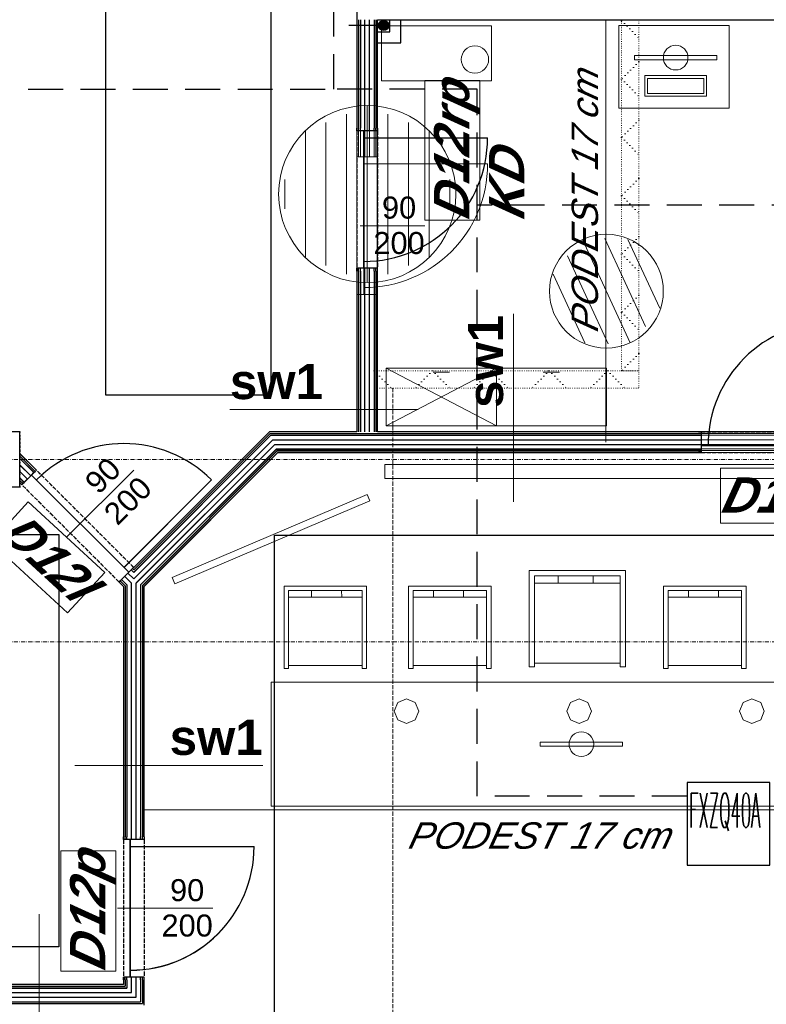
# Model space of a CAD drawing. Header units: millimetres. Extents: x -8642 to 28269, y -6609 to 3701.
# Tile 94 of 256: x 737 to 1280, y -2191 to -1475. Entities that reach past the tile are written whole.
import ezdxf
from ezdxf.enums import TextEntityAlignment as Align

# ---------------------------------------------------------------- set-up
doc = ezdxf.new("R2010")
doc.units = ezdxf.units.MM
doc.header["$LTSCALE"] = 1000
doc.header["$MEASUREMENT"] = 0
for name, pattern in [('DASHED', [19.05, 12.7, -6.35]), ('rzut 1 pietra$0$ArchiTECH.PC 1. Line Type', [0.004, 0.003, -0.001]), ('rzut 1 pietra$0$ArchiTECH.PC 3. Line Type', [0.0013, 0.0003, -0.001]), ('rzut 1 pietra$0$ArchiTECH.PC 4. Line Type', [0.0028, 0.0003, -0.0025]), ('rzut 1 pietra$0$ArchiTECH.PC 5. Line Type', [0.0053, 0.003, -0.001, 0.0003, -0.001]), ('rzut 1 pietra$0$ArchiTECH.PC Solid Line Type', [0]), ('SUFIT_1 PIETRO$0$ArchiTECH.PC 1. Line Type', [0.004, 0.003, -0.001]), ('SUFIT_1 PIETRO$0$ArchiTECH.PC 4. Line Type', [0.0028, 0.0003, -0.0025]), ('SUFIT_1 PIETRO$0$ArchiTECH.PC Solid Line Type', [0])]:
    doc.linetypes.add(name, pattern=pattern)
doc.layers.get('0').update_dxf_attribs({"lineweight": 25})
doc.layers.add('_Etap_4_klimatyzator_w starej_lokalizacji', color=4, linetype='Continuous', lineweight=30)
doc.layers.add('IS_ARCH', color=254, linetype='Continuous', lineweight=18)
for name, color, linetype in [('IS_UWAGI', 254, 'Continuous'), ('IS_WK_KAN_SKROPLINY', 254, 'DASHED'), ('SUFIT_1 PIETRO$0$ELEM KONSTRUKCJI - inwent', 254, 'Continuous'), ('SUFIT_1 PIETRO$0$INWENTARYZACJA', 254, 'Continuous'), ('SUFIT_1 PIETRO$0$Layer248', 254, 'Continuous'), ('SUFIT_1 PIETRO$0$sciany projektowane', 254, 'Continuous'), ('SUFIT_1 PIETRO$0$TYP SUFITÓW_NOWYCH', 254, 'Continuous')]:
    doc.layers.add(name, color=color, linetype=linetype)
doc.styles.add('romans1', font='simplex.shx', dxfattribs={"width": 0.8})
doc.styles.add('rzut 1 pietra$0$ArchiTECHStyle1', font='arial.ttf', dxfattribs={"height": 0.16})
doc.styles.add('rzut 1 pietra$0$ArchiTECHStyle2', font='ariali.ttf', dxfattribs={"oblique": 15, "height": 0.16})
doc.styles.add('rzut 1 pietra$0$ArchiTECHStyle3', font='arialbd.ttf', dxfattribs={"height": 0.192})
doc.styles.add('rzut 1 pietra$0$ArchiTECHStyle4', font='arialbi.ttf', dxfattribs={"oblique": 15, "height": 0.256})

# ---------------------------------------------------------------- blocks, each defined once
blk = doc.blocks.new('jw_FXZQ40A')
blk.add_lwpolyline([(0, 0), (60, 0), (60, 60), (0, 60)], close=True)
at = {"color": 7, "style": 'romans1', "width": 0.35}
blk.add_text('FXZQ40A', height=25, rotation=359.91893, dxfattribs=at).set_placement((1.49, 27.37))

msp = doc.modelspace()

# ---------------------------------------------------------------- hatches: boundary and pattern name
at = {"layer": 'IS_WK_KAN_SKROPLINY', "linetype": 'ByBlock', "lineweight": 30, "ltscale": 3}
msp.add_hatch(color=256, dxfattribs=at).paths.add_polyline_path([(1005.68, -1478.96, 1), (998.18, -1478.96, 1)])
msp.add_hatch(color=256, dxfattribs=at).paths.add_polyline_path([(1005.68, -1478.96, 1), (998.18, -1478.96, 1)])

# ---------------------------------------------------------------- linework, layer by layer
at = {"layer": 'IS_ARCH', "linetype": 'rzut 1 pietra$0$ArchiTECH.PC Solid Line Type'}
for p, q in [((982.5, -1246.25), (982.5, -1474.75)), ((982.5, -1474.75), (982.5, -1572.55)), ((983.75, -1474.75), (983.75, -1572.55)), ((985, -1474.75), (985, -1572.55)), ((988.33, -1572.55), (988.33, -1474.75)), ((991.67, -1572.55), (991.67, -1474.75)), ((995, -1474.75), (995, -1572.55)), ((996.25, -1474.75), (996.25, -1572.55)), ((997.5, -1474.75), (1422.5, -1474.75)), ((997.5, -1572.55), (997.5, -1474.75)), ((1163.5, -1474.75), (1163.5, -1781.85)), ((1080.44, -1479.15), (1000.44, -1479.15)), ((1000.44, -1479.15), (1000.44, -1519.15)), ((1080.44, -1519.15), (1080.44, -1479.15)), ((1252.99, -1478.99), (1172.99, -1478.99)), ((1172.99, -1478.99), (1172.99, -1538.99)), ((1252.99, -1538.99), (1252.99, -1478.99)), ((1184.19, -1503.85), (1184.19, -1500.85)), ((1184.19, -1500.85), (1244.19, -1500.85)), ((1244.19, -1500.85), (1244.19, -1503.85)), ((1244.19, -1503.85), (1184.19, -1503.85)), ((1191.69, -1530.43), (1191.69, -1515.43)), ((1191.69, -1515.43), (1236.69, -1515.43)), ((1234.69, -1517.43), (1193.69, -1517.43)), ((1193.69, -1517.43), (1193.69, -1528.43)), ((1234.69, -1528.43), (1234.69, -1517.43)), ((1236.69, -1515.43), (1236.69, -1530.43)), ((1000.44, -1519.15), (1080.44, -1519.15)), ((1031.82, -1620.5), (1031.82, -1519)), ((1031.82, -1519), (1071.82, -1519)), ((1071.82, -1519), (1071.82, -1620.5)), ((1236.69, -1530.43), (1191.69, -1530.43)), ((1193.69, -1528.43), (1234.69, -1528.43)), ((990, -1537.17), (990, -1665.95)), ((1172.99, -1538.99), (1252.99, -1538.99)), ((975, -1659.74), (975, -1543.38)), ((1005, -1659.74), (1005, -1543.38)), ((960, -1653.52), (960, -1549.59)), ((1020, -1653.52), (1020, -1549.59)), ((945, -1647.31), (945, -1555.81)), ((1035, -1647.31), (1035, -1555.81)), ((982.5, -1574.55), (982.5, -1572.55)), ((982.5, -1574.55), (982.5, -1572.55)), ((983.75, -1574.55), (982.5, -1574.55)), ((983.75, -1574.55), (983.75, -1572.55)), ((985, -1574.55), (983.75, -1574.55)), ((985, -1574.55), (985, -1572.55)), ((987.5, -1574.55), (985, -1574.55)), ((995, -1574.55), (987.5, -1574.55)), ((987.5, -1574.55), (987.5, -1674.55)), ((987.5, -1674.55), (987.5, -1574.55)), ((987.5, -1574.55), (987.5, -1674.55)), ((988.33, -1574.55), (988.33, -1572.55)), ((991.67, -1574.55), (991.67, -1572.55)), ((995, -1574.55), (995, -1572.55)), ((996.25, -1574.55), (995, -1574.55)), ((996.25, -1574.55), (996.25, -1572.55)), ((997.5, -1574.55), (996.25, -1574.55)), ((997.5, -1572.55), (997.5, -1574.55)), ((987.5, -1579.55), (1077.5, -1579.55)), ((930, -1612.16), (930, -1590.96)), ((1050, -1612.16), (1050, -1590.96)), ((984.74, -1624.55), (1031.82, -1624.55)), ((1071.82, -1620.5), (1031.82, -1620.5)), ((1146.44, -1634.62), (1181.23, -1709.69)), ((1192.23, -1697.74), (1162.67, -1633.95)), ((1202.6, -1684.44), (1179.52, -1634.64)), ((1165.01, -1710.36), (1135.45, -1646.56)), ((1148.16, -1709.67), (1125.08, -1659.86)), ((983.75, -1674.55), (982.5, -1674.55)), ((982.5, -1674.55), (982.5, -1676.55)), ((982.5, -1676.55), (982.5, -1674.55)), ((985, -1674.55), (983.75, -1674.55)), ((983.75, -1676.55), (983.75, -1674.55)), ((987.5, -1674.55), (985, -1674.55)), ((985, -1676.55), (985, -1674.55)), ((995, -1674.55), (987.5, -1674.55)), ((988.33, -1676.55), (988.33, -1674.55)), ((991.67, -1676.55), (991.67, -1674.55)), ((996.25, -1674.55), (995, -1674.55)), ((995, -1676.55), (995, -1674.55)), ((997.5, -1674.55), (996.25, -1674.55)), ((996.25, -1676.55), (996.25, -1674.55)), ((997.5, -1676.55), (997.5, -1674.55)), ((982.5, -1676.55), (982.5, -1774.35)), ((983.75, -1676.55), (983.75, -1774.35)), ((985, -1676.55), (985, -1774.35)), ((988.33, -1774.35), (988.33, -1676.55)), ((991.67, -1774.35), (991.67, -1676.55)), ((995, -1676.55), (995, -1774.35)), ((996.25, -1676.55), (996.25, -1774.35)), ((997.5, -1774.35), (997.5, -1676.55)), ((1096.41, -1825.4), (1096.41, -1688.65)), ((1003.84, -1770.07), (1003.84, -1728.07)), ((1003.84, -1728.07), (1083.84, -1728.07)), ((1083.84, -1770.07), (1003.84, -1728.07)), ((1003.84, -1770.07), (1083.84, -1728.07)), ((1049.84, -1731.07), (1037.84, -1731.07)), ((1163.84, -1728.07), (1083.84, -1728.07)), ((1083.84, -1728.07), (1083.84, -1770.07)), ((1083.84, -1728.07), (1083.84, -1770.07)), ((1117.84, -1731.07), (1129.84, -1731.07)), ((1163.84, -1770.07), (1163.84, -1728.07)), ((1026.94, -1758.28), (890.19, -1758.28)), ((737.43, -1774.35), (702.41, -1774.35)), ((737.43, -1814.35), (737.43, -1774.35)), ((918.92, -1774.35), (820.28, -1872.99)), ((982.5, -1774.35), (918.92, -1774.35)), ((1320.51, -1774.35), (997.5, -1774.35)), ((1083.84, -1770.07), (1003.84, -1770.07)), ((1083.84, -1770.07), (1163.84, -1770.07)), ((1083.84, -1770.07), (1083.84, -1770.07)), ((1083.84, -1770.07), (1083.84, -1770.07)), ((820.28, -1874.76), (919.44, -1775.6)), ((820.28, -1876.53), (919.96, -1776.85)), ((820.28, -1881.24), (921.34, -1780.18)), ((919.44, -1775.6), (1320.51, -1775.6)), ((919.96, -1776.85), (1320.51, -1776.85)), ((921.34, -1780.18), (1320.51, -1780.18)), ((821.94, -1884.29), (922.72, -1783.51)), ((825.28, -1885.67), (924.1, -1786.85)), ((826.53, -1886.19), (924.62, -1788.1)), ((827.78, -1886.7), (925.13, -1789.35)), ((922.72, -1783.51), (1320.51, -1783.51)), ((924.1, -1786.85), (1320.51, -1786.85)), ((924.62, -1788.1), (1320.51, -1788.1)), ((925.13, -1789.35), (1320.51, -1789.35)), ((749.57, -1802.28), (737.53, -1790.25)), ((748.68, -1803.16), (737.53, -1792.01)), ((747.8, -1804.05), (737.53, -1793.78)), ((745.44, -1806.4), (737.53, -1798.5)), ((743.09, -1808.76), (737.53, -1803.21)), ((746.03, -1805.81), (747.8, -1804.05)), ((747.8, -1804.05), (748.68, -1803.16)), ((748.68, -1803.16), (749.57, -1802.28)), ((771.49, -1851.07), (820.28, -1802.28)), ((1002.76, -1798.24), (1002.76, -1808.24)), ((1302.76, -1798.24), (1002.76, -1798.24)), ((1302.76, -1798.24), (1002.76, -1798.24)), ((1002.76, -1798.24), (1002.76, -1808.24)), ((1246.7, -1840.82), (1246.7, -1800.82)), ((1246.7, -1800.82), (1322.35, -1800.82)), ((740.73, -1811.12), (737.53, -1807.92)), ((739.84, -1812), (737.53, -1809.69)), ((739.84, -1812), (740.73, -1811.12)), ((740.73, -1811.12), (746.03, -1805.81)), ((816.74, -1876.53), (746.03, -1805.81)), ((746.03, -1805.81), (816.74, -1876.53)), ((816.74, -1876.53), (746.03, -1805.81)), ((813.21, -1872.99), (876.85, -1809.35)), ((1002.76, -1808.24), (1302.76, -1808.24)), ((1002.76, -1808.24), (1302.76, -1808.24)), ((702.41, -1814.35), (737.43, -1814.35)), ((737.53, -1811.46), (738.96, -1812.89)), ((738.96, -1812.89), (739.84, -1812)), ((716.5, -1854.84), (743.58, -1825.4)), ((743.58, -1825.4), (799.26, -1876.6)), ((990.04, -1819.91), (848.12, -1880.37)), ((990.04, -1819.91), (848.12, -1880.37)), ((850.08, -1884.97), (992, -1824.51)), ((850.08, -1884.97), (992, -1824.51)), ((992, -1824.51), (990.04, -1819.91)), ((992, -1824.51), (990.04, -1819.91)), ((1322.35, -1840.82), (1246.7, -1840.82)), ((772.18, -1906.04), (716.5, -1854.84)), ((816.74, -1876.53), (818.51, -1874.76)), ((818.51, -1874.76), (819.39, -1873.87)), ((819.39, -1873.87), (820.28, -1872.99)), ((1107.76, -1945.18), (1107.76, -1875.18)), ((1107.76, -1875.18), (1177.76, -1875.18)), ((1177.76, -1875.18), (1177.76, -1945.18)), ((799.26, -1876.6), (772.18, -1906.04)), ((809.67, -1883.6), (810.55, -1882.71)), ((810.55, -1882.71), (811.44, -1881.83)), ((811.44, -1881.83), (816.74, -1876.53)), ((848.12, -1880.37), (850.08, -1884.97)), ((848.12, -1880.37), (850.08, -1884.97)), ((1173.94, -1879), (1111.57, -1879)), ((1111.57, -1879), (1111.57, -1945.18)), ((1128.88, -1879), (1128.76, -1884.47)), ((1154.34, -1884.47), (1154.34, -1879)), ((1173.94, -1945.18), (1173.94, -1879)), ((812.78, -1886.7), (812.78, -2068.8)), ((814.03, -1886.19), (814.03, -2068.8)), ((815.28, -1885.67), (815.28, -2068.8)), ((818.61, -2068.8), (818.61, -1884.29)), ((821.94, -2068.8), (821.94, -1884.29)), ((825.28, -1885.67), (825.28, -2068.8)), ((826.53, -1886.19), (826.53, -2068.8)), ((827.78, -2068.8), (827.78, -1886.7)), ((989.5, -1886.6), (929.5, -1886.6)), ((929.5, -1886.6), (929.5, -1946.6)), ((932.78, -1946.6), (932.78, -1889.87)), ((932.78, -1889.87), (986.23, -1889.87)), ((949.58, -1894.56), (949.58, -1889.87)), ((971.39, -1889.87), (971.5, -1894.56)), ((986.23, -1889.87), (986.23, -1946.6)), ((989.5, -1946.6), (989.5, -1886.6)), ((1020.07, -1946.6), (1020.07, -1886.6)), ((1020.07, -1886.6), (1080.07, -1886.6)), ((1076.8, -1889.87), (1023.35, -1889.87)), ((1023.35, -1889.87), (1023.35, -1946.6)), ((1038.18, -1889.87), (1038.07, -1894.56)), ((1060, -1894.56), (1060, -1889.87)), ((1076.8, -1946.6), (1076.8, -1889.87)), ((1080.07, -1886.6), (1080.07, -1946.6)), ((1111.45, -1884.47), (1173.94, -1884.47)), ((1205.44, -1946.6), (1205.44, -1886.6)), ((1205.44, -1886.6), (1265.44, -1886.6)), ((1262.16, -1889.87), (1208.71, -1889.87)), ((1208.71, -1889.87), (1208.71, -1946.6)), ((1223.55, -1889.87), (1223.44, -1894.56)), ((1245.36, -1894.56), (1245.36, -1889.87)), ((1262.16, -1946.6), (1262.16, -1889.87)), ((1265.44, -1886.6), (1265.44, -1946.6)), ((986.34, -1894.56), (932.78, -1894.56)), ((1023.24, -1894.56), (1076.8, -1894.56)), ((1208.6, -1894.56), (1262.16, -1894.56)), ((929.5, -1946.6), (932.78, -1946.6)), ((986.23, -1944.42), (932.78, -1944.42)), ((986.23, -1946.6), (989.5, -1946.6)), ((1023.35, -1946.6), (1020.07, -1946.6)), ((1023.35, -1944.42), (1076.8, -1944.42)), ((1080.07, -1946.6), (1076.8, -1946.6)), ((1111.57, -1945.18), (1107.76, -1945.18)), ((1111.57, -1942.63), (1173.94, -1942.63)), ((1177.76, -1945.18), (1173.94, -1945.18)), ((1208.71, -1946.6), (1205.44, -1946.6)), ((1208.71, -1944.42), (1262.16, -1944.42)), ((1265.44, -1946.6), (1262.16, -1946.6)), ((1355.28, -1956.5), (920.28, -1956.5)), ((920.28, -1956.5), (920.28, -2046.5)), ((1018.47, -1968.55), (1012.14, -1971.17)), ((1024.81, -1971.17), (1018.47, -1968.55)), ((1144.06, -1968.55), (1137.73, -1971.17)), ((1150.4, -1971.17), (1144.06, -1968.55)), ((1269.65, -1968.55), (1263.32, -1971.17)), ((1275.98, -1971.17), (1269.65, -1968.55)), ((1012.14, -1971.17), (1009.52, -1977.5)), ((1027.43, -1977.5), (1024.81, -1971.17)), ((1137.73, -1971.17), (1135.11, -1977.5)), ((1153.02, -1977.5), (1150.4, -1971.17)), ((1263.32, -1971.17), (1260.69, -1977.5)), ((1278.61, -1977.5), (1275.98, -1971.17)), ((1009.52, -1977.5), (1012.14, -1983.84)), ((1024.81, -1983.84), (1027.43, -1977.5)), ((1135.11, -1977.5), (1137.73, -1983.84)), ((1150.4, -1983.84), (1153.02, -1977.5)), ((1260.69, -1977.5), (1263.32, -1983.84)), ((1275.98, -1983.84), (1278.61, -1977.5)), ((1012.14, -1983.84), (1018.47, -1986.46)), ((1018.47, -1986.46), (1024.81, -1983.84)), ((1018.47, -1986.46), (1018.47, -1986.46)), ((1137.73, -1983.84), (1144.06, -1986.46)), ((1144.06, -1986.46), (1150.4, -1983.84)), ((1144.06, -1986.46), (1144.06, -1986.46)), ((1263.32, -1983.84), (1269.65, -1986.46)), ((1269.65, -1986.46), (1275.98, -1983.84)), ((1269.65, -1986.46), (1269.65, -1986.46)), ((1175.64, -2000), (1115.64, -2000)), ((1115.64, -2000), (1115.64, -2003)), ((1115.64, -2003), (1175.64, -2003)), ((1175.64, -2003), (1175.64, -2000)), ((777.34, -2017), (914.09, -2017)), ((920.28, -2046.5), (1355.28, -2046.5)), ((1516.78, -2049.35), (827.78, -2049.35)), ((812.78, -2070.8), (812.78, -2068.8)), ((812.78, -2070.8), (812.78, -2068.8)), ((814.03, -2070.8), (814.03, -2068.8)), ((815.28, -2070.8), (815.28, -2068.8)), ((818.61, -2070.8), (818.61, -2068.8)), ((821.94, -2070.8), (821.94, -2068.8)), ((825.28, -2070.8), (825.28, -2068.8)), ((826.53, -2070.8), (826.53, -2068.8)), ((827.78, -2068.8), (827.78, -2070.8)), ((814.03, -2070.8), (812.78, -2070.8)), ((815.28, -2070.8), (814.03, -2070.8)), ((817.78, -2070.8), (815.28, -2070.8)), ((825.28, -2070.8), (817.78, -2070.8)), ((817.78, -2070.8), (817.78, -2170.8)), ((817.78, -2170.8), (817.78, -2070.8)), ((817.78, -2070.8), (817.78, -2170.8)), ((817.78, -2075.8), (907.78, -2075.8)), ((826.53, -2070.8), (825.28, -2070.8)), ((827.78, -2070.8), (826.53, -2070.8)), ((767.24, -2166.64), (767.24, -2079.06)), ((767.24, -2079.06), (807.24, -2079.06)), ((807.24, -2079.06), (807.24, -2166.64)), ((751.52, -2125.18), (751.52, -2261.93)), ((808.41, -2120.8), (877.78, -2120.8)), ((807.24, -2166.64), (767.24, -2166.64)), ((812.78, -2176.23), (667.78, -2176.23)), ((814.03, -2170.8), (812.78, -2170.8)), ((812.78, -2170.8), (812.78, -2172.8)), ((812.78, -2172.8), (812.78, -2170.8)), ((812.78, -2172.8), (812.78, -2176.23)), ((815.28, -2170.8), (814.03, -2170.8)), ((814.03, -2172.8), (814.03, -2170.8)), ((814.03, -2172.8), (814.03, -2177.48)), ((817.78, -2170.8), (815.28, -2170.8)), ((815.28, -2172.8), (815.28, -2170.8)), ((815.28, -2172.8), (815.28, -2178.73)), ((825.28, -2170.8), (817.78, -2170.8)), ((818.61, -2172.8), (818.61, -2170.8)), ((818.61, -2182.07), (818.61, -2172.8)), ((821.94, -2172.8), (821.94, -2170.8)), ((821.94, -2185.4), (821.94, -2172.8)), ((826.53, -2170.8), (825.28, -2170.8)), ((825.28, -2172.8), (825.28, -2170.8)), ((825.28, -2172.8), (825.28, -2188.73)), ((827.78, -2170.8), (826.53, -2170.8)), ((826.53, -2172.8), (826.53, -2170.8)), ((826.53, -2172.8), (826.53, -2189.98)), ((827.78, -2172.8), (827.78, -2170.8)), ((827.78, -2191.23), (827.78, -2172.8)), ((661.94, -2182.07), (818.61, -2182.07)), ((665.28, -2178.73), (815.28, -2178.73)), ((666.53, -2177.48), (814.03, -2177.48)), ((654.03, -2189.98), (826.53, -2189.98)), ((655.28, -2188.73), (825.28, -2188.73)), ((658.61, -2185.4), (821.94, -2185.4))]:
    msp.add_line(p, q, dxfattribs=at)
at = {"layer": 'IS_ARCH', "linetype": 'rzut 1 pietra$0$ArchiTECH.PC 4. Line Type'}
for p, q in [((1175.57, -1474.83), (1174.9, -1475.51)), ((1174.9, -1475.51), (1187.4, -1488.01)), ((1187.4, -1505.43), (1174.9, -1517.93)), ((1174.9, -1517.93), (1187.4, -1530.43)), ((1187.4, -1547.86), (1174.9, -1560.36)), ((1174.9, -1560.36), (1187.4, -1572.86)), ((1187.4, -1590.29), (1174.9, -1602.79)), ((1174.9, -1602.79), (1187.4, -1615.29)), ((1187.4, -1632.71), (1174.9, -1645.21)), ((1174.9, -1645.21), (1187.4, -1657.71)), ((1187.4, -1675.14), (1174.9, -1687.64)), ((1174.9, -1687.64), (1187.4, -1700.14)), ((1187.4, -1717.56), (1174.9, -1730.06)), ((995, -1730.06), (1007.5, -1742.56)), ((1037.43, -1730.06), (1024.93, -1742.56)), ((1037.43, -1730.06), (1049.93, -1742.56)), ((1079.85, -1730.06), (1067.35, -1742.56)), ((1079.85, -1730.06), (1092.35, -1742.56)), ((1122.28, -1730.06), (1109.78, -1742.56)), ((1122.28, -1730.06), (1134.78, -1742.56)), ((1164.71, -1730.06), (1152.21, -1742.56)), ((1164.71, -1730.06), (1177.21, -1742.56)), ((737.53, -1774.35), (737.43, -1774.35)), ((737.43, -1774.35), (737.43, -1814.35)), ((737.53, -1790.25), (737.53, -1774.35)), ((737.43, -1814.35), (737.53, -1814.35)), ((737.53, -1814.35), (737.53, -1811.46))]:
    msp.add_line(p, q, dxfattribs=at)
at = {"layer": 'IS_ARCH', "linetype": 'rzut 1 pietra$0$ArchiTECH.PC 3. Line Type'}
for p, q in [((1187.4, -1474.83), (1174.9, -1474.83)), ((1174.9, -1474.83), (1174.9, -1730.06)), ((1187.4, -1730.06), (1187.4, -1474.83)), ((995, -1730.06), (1187.4, -1730.06)), ((995, -1742.56), (995, -1730.06)), ((1174.9, -1730.06), (1187.4, -1730.06)), ((1187.4, -1730.06), (1187.4, -1742.56)), ((1187.4, -1742.56), (995, -1742.56))]:
    msp.add_line(p, q, dxfattribs=at)
at = {"layer": 'IS_ARCH', "linetype": 'rzut 1 pietra$0$ArchiTECH.PC 1. Line Type'}
for p, q in [((982.5, -1574.55), (982.5, -1674.55)), ((997.5, -1574.55), (997.5, -1674.55)), ((1008.63, -1742.56), (1008.63, -3584.83)), ((820.28, -1872.99), (749.57, -1802.28)), ((809.67, -1883.6), (738.96, -1812.89)), ((812.78, -2070.8), (812.78, -2170.8)), ((827.78, -2070.8), (827.78, -2170.8))]:
    msp.add_line(p, q, dxfattribs=at)
at = {"layer": 'IS_ARCH', "linetype": 'rzut 1 pietra$0$ArchiTECH.PC 5. Line Type'}
for p, q in [((-3581.18, -1794.43), (2008.7, -1794.43)), ((-3581.18, -1927), (2008.7, -1927))]:
    msp.add_line(p, q, dxfattribs=at)
at = {"layer": 'IS_ARCH', "linetype": 'rzut 1 pietra$0$ArchiTECH.PC Solid Line Type'}
for centre, radius in [((1068.3, -1503.7), 9.95), ((1214.19, -1502.35), 8.96), ((990, -1601.56), 64.39), ((1163.84, -1672.15), 41.37), ((1145.64, -2001.5), 8.96)]:
    msp.add_circle(centre, radius, dxfattribs=at)
for centre, start, end in [((987.5, -1579.55), 270, 0), ((813.21, -1872.99), 45, 135), ((817.78, -2075.8), 270, 0)]:
    msp.add_arc(centre, 90, start, end, dxfattribs=at)
at = {"layer": 'IS_UWAGI'}
for points in [[(997.5, -1483.46), (1006.43, -1483.46), (1006.43, -1474.83)], [(997.5, -1491.46), (1014.43, -1491.46), (1014.43, -1474.83)], [(997.5, -1483.46), (1006.43, -1483.46), (1006.43, -1474.83)], [(997.5, -1491.46), (1014.43, -1491.46), (1014.43, -1474.83)]]:
    msp.add_lwpolyline(points, dxfattribs=at)
at = {"layer": 'IS_WK_KAN_SKROPLINY', "lineweight": 30, "ltscale": 0.002}
for points in [[(1222.34, -2039.43), (1069.79, -2039.43), (1069.79, -1525.17), (965.79, -1525.17), (965.79, -1237.68), (1037.28, -1237.68)], [(1001.93, -1478.96), (965.79, -1478.96)], [(248.15, -1594.75), (248.15, -1525.17), (965.79, -1525.17)], [(1309.4, -1609.64), (1069.79, -1609.64)]]:
    msp.add_lwpolyline(points, dxfattribs=at)
at = {"layer": 'IS_WK_KAN_SKROPLINY', "linetype": 'ByBlock', "lineweight": 30, "ltscale": 3}
msp.add_circle((1001.93, -1478.96), 3.75, dxfattribs=at)
msp.add_circle((1001.93, -1478.96), 3.75, dxfattribs=at)
at = {"layer": 'SUFIT_1 PIETRO$0$ELEM KONSTRUKCJI - inwent', "linetype": 'SUFIT_1 PIETRO$0$ArchiTECH.PC Solid Line Type'}
for p, q in [((737.43, -1774.43), (702.41, -1774.43)), ((737.43, -1814.43), (737.43, -1774.43)), ((702.41, -1814.43), (737.43, -1814.43))]:
    msp.add_line(p, q, dxfattribs=at)
at = {"layer": 'SUFIT_1 PIETRO$0$INWENTARYZACJA', "linetype": 'SUFIT_1 PIETRO$0$ArchiTECH.PC Solid Line Type'}
for p, q in [((982.5, -1246.33), (982.5, -1474.92)), ((997.5, -1474.92), (1422.5, -1474.92))]:
    msp.add_line(p, q, dxfattribs=at)
at = {"layer": 'SUFIT_1 PIETRO$0$Layer248', "linetype": 'SUFIT_1 PIETRO$0$ArchiTECH.PC 4. Line Type'}
for p, q in [((737.53, -1774.43), (737.43, -1774.43)), ((737.43, -1774.43), (737.43, -1814.43)), ((737.53, -1790.33), (737.53, -1774.43)), ((737.43, -1814.43), (737.53, -1814.43)), ((737.53, -1814.43), (737.53, -1811.54))]:
    msp.add_line(p, q, dxfattribs=at)
at = {"layer": 'SUFIT_1 PIETRO$0$sciany projektowane', "linetype": 'SUFIT_1 PIETRO$0$ArchiTECH.PC Solid Line Type'}
for p, q in [((982.5, -1474.92), (982.5, -1553.53)), ((983.75, -1474.92), (983.75, -1553.53)), ((985, -1474.92), (985, -1553.53)), ((988.33, -1553.53), (988.33, -1474.92)), ((991.67, -1553.53), (991.67, -1474.92)), ((995, -1474.92), (995, -1553.53)), ((996.25, -1474.92), (996.25, -1553.53)), ((997.5, -1553.53), (997.5, -1474.92)), ((982.5, -1555.53), (982.5, -1553.53)), ((982.5, -1555.53), (982.5, -1553.53)), ((983.75, -1555.53), (982.5, -1555.53)), ((983.75, -1555.53), (983.75, -1553.53)), ((985, -1555.53), (983.75, -1555.53)), ((985, -1555.53), (985, -1553.53)), ((987.5, -1555.53), (985, -1555.53)), ((995, -1555.53), (987.5, -1555.53)), ((987.5, -1555.53), (987.5, -1655.53)), ((987.5, -1655.53), (987.5, -1555.53)), ((987.5, -1555.53), (987.5, -1655.53)), ((987.5, -1560.53), (1077.5, -1560.53)), ((988.33, -1555.53), (988.33, -1553.53)), ((991.67, -1555.53), (991.67, -1553.53)), ((995, -1555.53), (995, -1553.53)), ((996.25, -1555.53), (995, -1555.53)), ((996.25, -1555.53), (996.25, -1553.53)), ((997.5, -1555.53), (996.25, -1555.53)), ((997.5, -1553.53), (997.5, -1555.53)), ((983.75, -1655.53), (982.5, -1655.53)), ((982.5, -1655.53), (982.5, -1657.53)), ((982.5, -1657.53), (982.5, -1655.53)), ((982.5, -1657.53), (982.5, -1774.43)), ((985, -1655.53), (983.75, -1655.53)), ((983.75, -1657.53), (983.75, -1655.53)), ((983.75, -1657.53), (983.75, -1774.43)), ((987.5, -1655.53), (985, -1655.53)), ((985, -1657.53), (985, -1655.53)), ((985, -1657.53), (985, -1774.43)), ((995, -1655.53), (987.5, -1655.53)), ((988.33, -1657.53), (988.33, -1655.53)), ((988.33, -1774.43), (988.33, -1657.53)), ((991.67, -1657.53), (991.67, -1655.53)), ((991.67, -1774.43), (991.67, -1657.53)), ((996.25, -1655.53), (995, -1655.53)), ((995, -1657.53), (995, -1655.53)), ((995, -1657.53), (995, -1774.43)), ((997.5, -1655.53), (996.25, -1655.53)), ((996.25, -1657.53), (996.25, -1655.53)), ((996.25, -1657.53), (996.25, -1774.43)), ((997.5, -1657.53), (997.5, -1655.53)), ((997.5, -1774.43), (997.5, -1657.53)), ((918.92, -1774.43), (820.28, -1873.07)), ((982.5, -1774.43), (918.92, -1774.43)), ((1230.74, -1774.43), (997.5, -1774.43)), ((1230.74, -1774.43), (1232.74, -1774.43)), ((1232.74, -1774.43), (1232.74, -1775.68)), ((820.28, -1874.84), (919.44, -1775.68)), ((820.28, -1876.61), (919.96, -1776.93)), ((820.28, -1881.32), (921.34, -1780.26)), ((919.44, -1775.68), (1230.74, -1775.68)), ((919.96, -1776.93), (1230.74, -1776.93)), ((921.34, -1780.26), (1230.74, -1780.26)), ((1230.74, -1775.68), (1232.74, -1775.68)), ((1230.74, -1776.93), (1232.74, -1776.93)), ((1230.74, -1780.26), (1232.74, -1780.26)), ((1232.74, -1775.68), (1232.74, -1776.93)), ((1232.74, -1776.93), (1232.74, -1784.43)), ((821.94, -1884.37), (922.72, -1783.6)), ((825.28, -1885.75), (924.1, -1786.93)), ((826.53, -1886.27), (924.62, -1788.18)), ((827.78, -1886.79), (925.13, -1789.43)), ((922.72, -1783.6), (1230.74, -1783.6)), ((924.1, -1786.93), (1230.74, -1786.93)), ((924.62, -1788.18), (1230.74, -1788.18)), ((925.13, -1789.43), (1230.74, -1789.43)), ((1230.74, -1783.6), (1232.74, -1783.6)), ((1230.74, -1786.93), (1232.74, -1786.93)), ((1230.74, -1788.18), (1232.74, -1788.18)), ((1232.74, -1789.43), (1230.74, -1789.43)), ((1230.74, -1789.43), (1232.74, -1789.43)), ((1232.74, -1784.43), (1232.74, -1786.93)), ((1232.74, -1784.43), (1332.74, -1784.43)), ((1332.74, -1784.43), (1232.74, -1784.43)), ((1332.74, -1784.43), (1232.74, -1784.43)), ((1232.74, -1786.93), (1232.74, -1788.18)), ((1232.74, -1788.18), (1232.74, -1789.43)), ((749.5, -1802.29), (737.53, -1790.33)), ((748.61, -1803.18), (737.53, -1792.1)), ((747.73, -1804.06), (737.53, -1793.87)), ((745.37, -1806.42), (737.53, -1798.58)), ((743.01, -1808.77), (737.53, -1803.29)), ((745.96, -1805.83), (747.73, -1804.06)), ((747.73, -1804.06), (748.61, -1803.18)), ((748.61, -1803.18), (749.5, -1802.29)), ((740.66, -1811.13), (737.53, -1808.01)), ((739.77, -1812.02), (737.53, -1809.78)), ((739.77, -1812.02), (740.66, -1811.13)), ((740.66, -1811.13), (745.96, -1805.83)), ((816.67, -1876.54), (745.96, -1805.83)), ((745.96, -1805.83), (816.67, -1876.54)), ((816.67, -1876.54), (745.96, -1805.83)), ((813.14, -1873), (876.78, -1809.36)), ((737.53, -1811.54), (738.89, -1812.9)), ((738.89, -1812.9), (739.77, -1812.02)), ((816.67, -1876.54), (818.44, -1874.77)), ((818.44, -1874.77), (819.32, -1873.89)), ((820.28, -1876.61), (818.44, -1874.77)), ((819.32, -1873.89), (820.21, -1873)), ((820.28, -1874.84), (819.32, -1873.89)), ((820.28, -1873.07), (820.21, -1873)), ((809.6, -1883.61), (810.48, -1882.73)), ((810.48, -1882.73), (811.37, -1881.84)), ((814.03, -1886.27), (810.48, -1882.73)), ((811.37, -1881.84), (816.67, -1876.54)), ((815.28, -1885.75), (811.37, -1881.84)), ((818.61, -1884.37), (813.72, -1879.49)), ((820.28, -1881.32), (816.08, -1877.13)), ((809.6, -1883.61), (812.78, -1886.79)), ((812.78, -1886.79), (812.78, -2068.89)), ((814.03, -1886.27), (814.03, -2068.89)), ((815.28, -1885.75), (815.28, -2068.89)), ((818.61, -2068.89), (818.61, -1884.37)), ((821.94, -2068.89), (821.94, -1884.37)), ((825.28, -1885.75), (825.28, -2068.89)), ((826.53, -1886.27), (826.53, -2068.89)), ((827.78, -2068.89), (827.78, -1886.79)), ((812.78, -2070.89), (812.78, -2068.89)), ((812.78, -2070.89), (812.78, -2068.89)), ((814.03, -2070.89), (814.03, -2068.89)), ((815.28, -2070.89), (815.28, -2068.89)), ((818.61, -2070.89), (818.61, -2068.89)), ((821.94, -2070.89), (821.94, -2068.89)), ((825.28, -2070.89), (825.28, -2068.89)), ((826.53, -2070.89), (826.53, -2068.89)), ((827.78, -2068.89), (827.78, -2070.89)), ((814.03, -2070.89), (812.78, -2070.89)), ((815.28, -2070.89), (814.03, -2070.89)), ((817.78, -2070.89), (815.28, -2070.89)), ((825.28, -2070.89), (817.78, -2070.89)), ((817.78, -2070.89), (817.78, -2170.89)), ((817.78, -2170.89), (817.78, -2070.89)), ((817.78, -2070.89), (817.78, -2170.89)), ((817.78, -2075.89), (907.78, -2075.89)), ((826.53, -2070.89), (825.28, -2070.89)), ((827.78, -2070.89), (826.53, -2070.89)), ((812.78, -2176.32), (667.78, -2176.32)), ((814.03, -2170.89), (812.78, -2170.89)), ((812.78, -2170.89), (812.78, -2172.89)), ((812.78, -2172.89), (812.78, -2170.89)), ((812.78, -2172.89), (812.78, -2176.32)), ((815.28, -2170.89), (814.03, -2170.89)), ((814.03, -2172.89), (814.03, -2170.89)), ((814.03, -2172.89), (814.03, -2177.57)), ((817.78, -2170.89), (815.28, -2170.89)), ((815.28, -2172.89), (815.28, -2170.89)), ((815.28, -2172.89), (815.28, -2178.82)), ((825.28, -2170.89), (817.78, -2170.89)), ((818.61, -2172.89), (818.61, -2170.89)), ((818.61, -2182.15), (818.61, -2172.89)), ((821.94, -2172.89), (821.94, -2170.89)), ((821.94, -2185.48), (821.94, -2172.89)), ((826.53, -2170.89), (825.28, -2170.89)), ((825.28, -2172.89), (825.28, -2170.89)), ((825.28, -2172.89), (825.28, -2188.82)), ((827.78, -2170.89), (826.53, -2170.89)), ((826.53, -2172.89), (826.53, -2170.89)), ((826.53, -2172.89), (826.53, -2190.07)), ((827.78, -2172.89), (827.78, -2170.89)), ((827.78, -2191.32), (827.78, -2172.89)), ((661.94, -2182.15), (818.61, -2182.15)), ((665.28, -2178.82), (815.28, -2178.82)), ((666.53, -2177.57), (814.03, -2177.57)), ((654.03, -2190.07), (826.53, -2190.07)), ((655.28, -2188.82), (825.28, -2188.82)), ((658.61, -2185.48), (821.94, -2185.48))]:
    msp.add_line(p, q, dxfattribs=at)
at = {"layer": 'SUFIT_1 PIETRO$0$sciany projektowane', "linetype": 'SUFIT_1 PIETRO$0$ArchiTECH.PC 1. Line Type'}
for p, q in [((982.5, -1555.53), (982.5, -1655.53)), ((997.5, -1555.53), (997.5, -1655.53)), ((1232.74, -1774.43), (1332.74, -1774.43)), ((1232.74, -1789.43), (1332.74, -1789.43)), ((820.21, -1873), (749.5, -1802.29)), ((809.6, -1883.61), (738.89, -1812.9)), ((812.78, -2070.89), (812.78, -2170.89)), ((827.78, -2070.89), (827.78, -2170.89))]:
    msp.add_line(p, q, dxfattribs=at)
at = {"layer": 'SUFIT_1 PIETRO$0$sciany projektowane', "linetype": 'SUFIT_1 PIETRO$0$ArchiTECH.PC Solid Line Type'}
for centre, start, end in [((987.5, -1560.53), 270, 0), ((1327.74, -1784.43), 90, 180), ((813.14, -1873), 45, 135), ((817.78, -2075.89), 270, 0)]:
    msp.add_arc(centre, 90, start, end, dxfattribs=at)
at = {"layer": 'SUFIT_1 PIETRO$0$TYP SUFITÓW_NOWYCH', "linetype": 'SUFIT_1 PIETRO$0$ArchiTECH.PC Solid Line Type'}
for p, q in [((800.03, -1747.83), (800.03, -907.83)), ((920.03, -907.83), (920.03, -1747.83)), ((997.5, -1474.92), (1540, -1474.92)), ((997.5, -1774.43), (997.5, -1474.92)), ((920.03, -1747.83), (800.03, -1747.83)), ((1540, -1774.43), (997.5, -1774.43)), ((705.92, -1849.01), (765.92, -1849.01)), ((765.92, -1849.01), (765.92, -2148.88)), ((922.53, -1849.43), (1402.43, -1849.43)), ((922.53, -3108.61), (922.53, -1849.43)), ((765.92, -2148.88), (705.92, -2148.88))]:
    msp.add_line(p, q, dxfattribs=at)

# ---------------------------------------------------------------- block references
at = {"layer": '_Etap_4_klimatyzator_w starej_lokalizacji'}
msp.add_blockref('jw_FXZQ40A', (1222.53, -2089.43), dxfattribs=at)

# ---------------------------------------------------------------- texts
at = {"layer": 'IS_ARCH', "oblique": 15}
for s, height, rotation, style, p in [('D12rp', 25.6, 90, 'rzut 1 pietra$0$ArchiTECHStyle4', (1071.82, -1620.5)), ('PODEST 17 cm', 19.2, 90, 'rzut 1 pietra$0$ArchiTECHStyle2', (1163.5, -1702.39)), ('KD', 25.6, 90, 'rzut 1 pietra$0$ArchiTECHStyle4', (1111.82, -1620.5)), ('D12l', 25.6, 317.4, 'rzut 1 pietra$0$ArchiTECHStyle4', (716.5, -1854.84)), ('D12p', 25.6, 90, 'rzut 1 pietra$0$ArchiTECHStyle4', (807.24, -2166.64))]:
    msp.add_text(s, height=height, rotation=rotation, dxfattribs=dict(at, style=style)).set_placement(p, align=Align.BOTTOM_LEFT)
at = {"layer": 'IS_ARCH'}
for s, height, style, p in [('90', 16, 'rzut 1 pietra$0$ArchiTECHStyle1', (1000.7, -1624.18)), ('200', 16, 'rzut 1 pietra$0$ArchiTECHStyle1', (994.48, -1649.92)), ('sw1', 25.6, 'rzut 1 pietra$0$ArchiTECHStyle3', (890.19, -1758.28)), ('sw1', 25.6, 'rzut 1 pietra$0$ArchiTECHStyle3', (846.4, -2017)), ('90', 16, 'rzut 1 pietra$0$ArchiTECHStyle1', (846.66, -2120.44)), ('200', 16, 'rzut 1 pietra$0$ArchiTECHStyle1', (840.44, -2146.17))]:
    msp.add_text(s, height=height, dxfattribs=dict(at, style=style)).set_placement(p, align=Align.BOTTOM_LEFT)
for s, height, rotation, style, p in [('sw1', 25.6, 90, 'rzut 1 pietra$0$ArchiTECHStyle3', (1096.41, -1757.03)), ('90', 16, 45, 'rzut 1 pietra$0$ArchiTECHStyle1', (798.01, -1824.03)), ('200', 16, 45, 'rzut 1 pietra$0$ArchiTECHStyle1', (811.81, -1846.62))]:
    msp.add_text(s, height=height, rotation=rotation, dxfattribs=dict(at, style=style)).set_placement(p, align=Align.BOTTOM_LEFT)
at = {"layer": 'IS_ARCH', "oblique": 15}
for s, height, style, p in [('D12l', 25.6, 'rzut 1 pietra$0$ArchiTECHStyle4', (1246.7, -1840.82)), ('PODEST 17 cm', 19.2, 'rzut 1 pietra$0$ArchiTECHStyle2', (1019.16, -2083.28))]:
    msp.add_text(s, height=height, dxfattribs=dict(at, style=style)).set_placement(p, align=Align.BOTTOM_LEFT)

doc.saveas('drawing.dxf')
